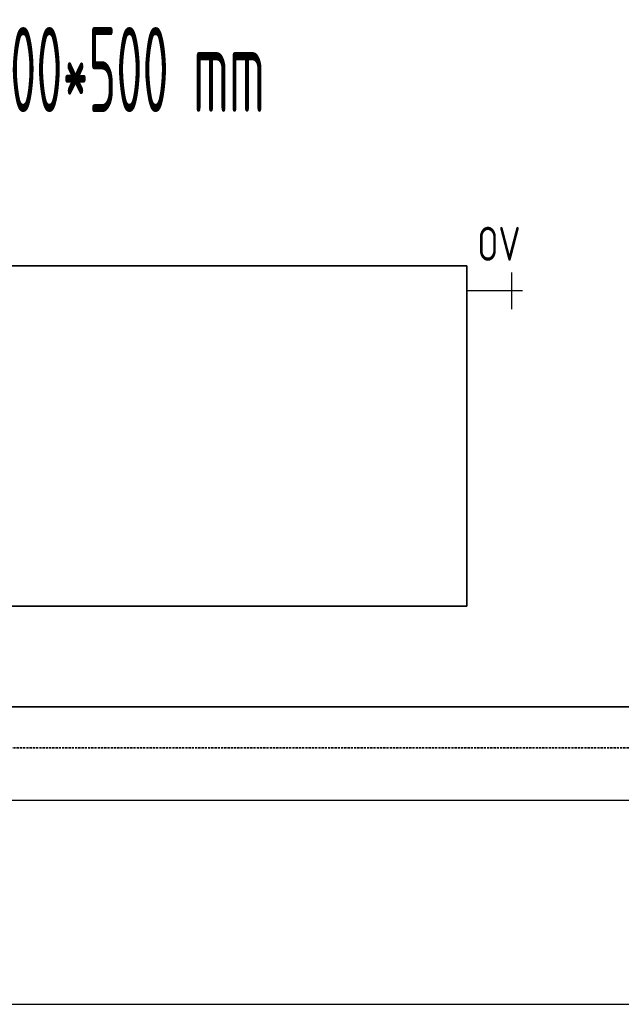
# Model space of a CAD drawing. Header units: millimetres. Extents: x 60394 to 199354, y 20895 to 166073.
# Tile 78 of 256: x 81947 to 82830, y 23395 to 24842. Entities that reach past the tile are written whole.
import ezdxf
from ezdxf.enums import TextEntityAlignment as Align

# ---------------------------------------------------------------- set-up
doc = ezdxf.new("R2010")
doc.units = ezdxf.units.MM
doc.linetypes.add('VERDECKT', pattern=[9.525, 6.35, -3.175])
for name, color, linetype, lineweight in [('JS_VYT_POPIS - OBECNĚ', 7, 'Continuous', 5), ('UT_SCHÉMA_POPIS', 7, 'VERDECKT', 5), ('UT_SCHÉMA_PŘÍVOD', 10, 'Continuous', 35), ('UT_SCHÉMA_SYMBOLY', 7, 'Continuous', 25), ('UT_SCHÉMA_ZPÁTEČKA', 172, 'VERDECKT', 35), ('UT_ZAŘÍZENÍ - OT', 3, 'Continuous', 35)]:
    doc.layers.add(name, color=color, linetype=linetype, lineweight=lineweight)
doc.styles.add('ISO 2.5', font='isocp.shx', dxfattribs={"width": 0.8, "height": 2.5})
doc.styles.add('VZT_POPIS', font='isocp.shx', dxfattribs={"width": 0.6, "height": 125})

msp = doc.modelspace()

# ---------------------------------------------------------------- linework, layer by layer
for p, q in [((64740.6, 23695.4), (199354.4, 23695.4)), ((64740.6, 23395.4), (199354.4, 23395.4))]:
    msp.add_line(p, q)
at = {"layer": 'UT_SCHÉMA_PŘÍVOD'}
msp.add_line((84942.9, 23832.3), (78786, 23832.3), dxfattribs=at)
at = {"layer": 'UT_SCHÉMA_SYMBOLY'}
for p, q in [((82669.6, 24416.6), (82669.6, 24470.6)), ((82685.6, 24443.6), (82603.8, 24443.6))]:
    msp.add_line(p, q, dxfattribs=at)
at = {"layer": 'UT_SCHÉMA_ZPÁTEČKA', "ltscale": 0.5}
msp.add_line((85003.5, 23772.3), (78236, 23772.3), dxfattribs=at)
at = {"layer": 'UT_ZAŘÍZENÍ - OT', "linetype": 'Continuous'}
for p, q in [((82603.8, 24480.2), (80803.8, 24480.2)), ((82603.8, 23980.2), (82603.8, 24480.2)), ((80803.8, 23980.2), (82603.8, 23980.2))]:
    msp.add_line(p, q, dxfattribs=at)

# ---------------------------------------------------------------- texts
at = {"layer": 'JS_VYT_POPIS - OBECNĚ', "style": 'VZT_POPIS', "width": 0.5}
msp.add_text('D-OT VK typ 21 - 1800*500 mm', height=125, dxfattribs=at).set_placement((81751.1, 24768.5), align=Align.MIDDLE_CENTER)
at = {"layer": 'UT_SCHÉMA_POPIS', "style": 'ISO 2.5', "width": 0.8}
msp.add_text('OV', height=50, dxfattribs=at).set_placement((82619.2, 24512.5), align=Align.MIDDLE_LEFT)

doc.saveas('drawing.dxf')
